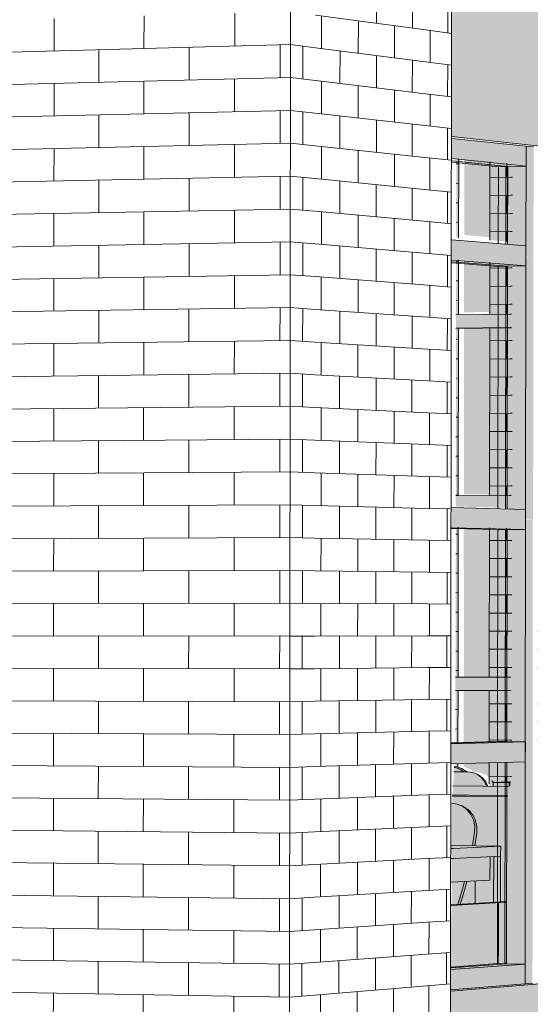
# Model space of a CAD drawing. Header units: metres. Extents: x -29 to 486, y -1 to 6.
# Tile 133 of 165: x 169.40043 to 169.40189, y 0.70246 to 0.70527. Entities that reach past the tile are written whole.
import ezdxf

# ---------------------------------------------------------------- set-up
doc = ezdxf.new("R2010")
doc.units = ezdxf.units.M
for name, color, linetype, lineweight in [('A-FLOR', 192, 'Continuous', 18), ('A-GLAZ-CURT', 52, 'Continuous', 18), ('A-GLAZ-CWMG', 51, 'Continuous', 18), ('A-WALL', 113, 'Continuous', 18), ('A-WALL-PATT', 111, 'Continuous', 35), ('I-FURN', 30, 'Continuous', 18)]:
    doc.layers.add(name, color=color, linetype=linetype, lineweight=lineweight)

# ---------------------------------------------------------------- blocks, each defined once
blk = doc.blocks.new('FP_12-Vista 3D 4')
at = {"layer": 'A-WALL-PATT', "lineweight": 9}
for p, q in [((12.5368456, 0.7048606), (12.5368523, 0.7048599)), ((12.5368455, 0.7048049), (12.5368522, 0.7048042)), ((12.5368454, 0.7047491), (12.5368521, 0.7047484)), ((12.5368454, 0.7046933), (12.5368521, 0.7046927)), ((12.5368452, 0.7045818), (12.5368519, 0.7045812)), ((12.5368452, 0.704526), (12.5368519, 0.7045255)), ((12.5368451, 0.7044703), (12.5368518, 0.7044698)), ((12.536845, 0.7043588), (12.5368517, 0.7043584)), ((12.5368449, 0.704303), (12.5368516, 0.7043026)), ((12.5368458, 0.7042472), (12.5368515, 0.7042469)), ((12.5368447, 0.7041916), (12.5368514, 0.7041912)), ((12.5368447, 0.7041358), (12.5368514, 0.7041355)), ((12.5368446, 0.7040801), (12.5368513, 0.7040798)), ((12.5368445, 0.7040244), (12.5368512, 0.7040241)), ((12.5368445, 0.7039686), (12.5368512, 0.7039684)), ((12.5368444, 0.7039129), (12.5368511, 0.7039127)), ((12.5368443, 0.7038014), (12.536851, 0.7038013)), ((12.5368442, 0.7037457), (12.5368509, 0.7037456)), ((12.5368441, 0.70369), (12.5368508, 0.7036899)), ((12.5368441, 0.7036343), (12.5368508, 0.7036342)), ((12.536844, 0.7035786), (12.5368507, 0.7035786)), ((12.5368439, 0.7035229), (12.5368506, 0.7035229)), ((12.5368438, 0.7034672), (12.5368505, 0.7034672)), ((12.5368438, 0.7034115), (12.5368505, 0.7034115)), ((12.5368436, 0.7033001), (12.5368503, 0.7033002)), ((12.5368436, 0.7032444), (12.5368503, 0.7032445))]:
    blk.add_line(p, q, dxfattribs=at)
blk = doc.blocks.new('FP_16-Vista 3D 4')
at = {"layer": 'A-WALL-PATT', "lineweight": 9}
for p, q in [((12.5369902, 0.7048219), (12.5369902, 0.7048616)), ((12.5369416, 0.704821), (12.5370013, 0.7048222)), ((12.5370013, 0.7048222), (12.537006, 0.7048223)), ((12.5370807, 0.7048238), (12.5371365, 0.7048249)), ((12.5369415, 0.7047691), (12.5370012, 0.7047702)), ((12.5369901, 0.7047181), (12.5369901, 0.70477)), ((12.5370012, 0.7047702), (12.5370059, 0.7047703)), ((12.5370807, 0.7047718), (12.5371364, 0.7047729)), ((12.5369414, 0.7047172), (12.5370011, 0.7047183)), ((12.5370011, 0.7047183), (12.5370058, 0.7047184)), ((12.5370806, 0.7047198), (12.5371364, 0.7047208)), ((12.5369414, 0.7046653), (12.5370011, 0.7046663)), ((12.53699, 0.7046379), (12.53699, 0.7046661)), ((12.5370011, 0.7046663), (12.5370054, 0.7046664)), ((12.5370805, 0.7046678), (12.5371363, 0.7046688)), ((12.5369412, 0.7045615), (12.5370009, 0.7045625)), ((12.5369898, 0.7045103), (12.5369899, 0.7045623)), ((12.5370009, 0.7045625), (12.5370056, 0.7045625)), ((12.5370804, 0.7045637), (12.5371211, 0.7045644)), ((12.5369412, 0.7045096), (12.5370009, 0.7045105)), ((12.5370009, 0.7045105), (12.5370056, 0.7045106)), ((12.5370803, 0.7045117), (12.5371361, 0.7045126)), ((12.5369411, 0.7044577), (12.5370008, 0.7044586)), ((12.5369897, 0.7044314), (12.5369897, 0.7044584)), ((12.5370008, 0.7044586), (12.5370055, 0.7044587)), ((12.5370803, 0.7044597), (12.537136, 0.7044606)), ((12.536941, 0.704354), (12.5370006, 0.7043547)), ((12.5369895, 0.7043027), (12.5369896, 0.7043546)), ((12.5370006, 0.7043547), (12.5370053, 0.7043548)), ((12.5370801, 0.7043557), (12.5371359, 0.7043565)), ((12.5369409, 0.7043021), (12.5370006, 0.7043028)), ((12.5370006, 0.7043028), (12.5370053, 0.7043029)), ((12.53708, 0.7043038), (12.5371358, 0.7043044)), ((12.53708, 0.7042518), (12.5371357, 0.7042524)), ((12.5369408, 0.7042502), (12.5370005, 0.7042509)), ((12.5369894, 0.7041988), (12.5369894, 0.7042507)), ((12.5370005, 0.7042509), (12.5370052, 0.7042509)), ((12.5369408, 0.7041983), (12.5370004, 0.7041989)), ((12.5370004, 0.7041989), (12.5370051, 0.704199)), ((12.5370799, 0.7041998), (12.5371357, 0.7042004)), ((12.5369407, 0.7041465), (12.5370004, 0.704147)), ((12.5369892, 0.704095), (12.5369893, 0.7041469)), ((12.5370004, 0.704147), (12.5370051, 0.7041471)), ((12.5370798, 0.7041478), (12.5371356, 0.7041483)), ((12.5369406, 0.7040946), (12.5370003, 0.7040951)), ((12.5370003, 0.7040951), (12.537005, 0.7040951)), ((12.5370798, 0.7040958), (12.5371355, 0.7040963)), ((12.5369406, 0.7040427), (12.5370002, 0.7040432)), ((12.5369891, 0.7039912), (12.5369892, 0.7040431)), ((12.5370002, 0.7040432), (12.5370049, 0.7040432)), ((12.5370797, 0.7040438), (12.5371354, 0.7040443)), ((12.5369405, 0.7039908), (12.5370002, 0.7039913)), ((12.5370002, 0.7039913), (12.5370049, 0.7039913)), ((12.5370796, 0.7039918), (12.5371354, 0.7039922)), ((12.5369404, 0.703939), (12.5370001, 0.7039394)), ((12.536989, 0.703912), (12.536989, 0.7039393)), ((12.5370001, 0.7039394), (12.5370048, 0.7039394)), ((12.5370796, 0.7039399), (12.5371353, 0.7039402)), ((12.5369888, 0.7037836), (12.5369889, 0.7038183)), ((12.5369402, 0.7037834), (12.5369999, 0.7037836)), ((12.5369999, 0.7037836), (12.5370046, 0.7037837)), ((12.5370793, 0.7037839), (12.5371351, 0.7037842)), ((12.5369402, 0.7037316), (12.5369998, 0.7037317)), ((12.5369887, 0.7036798), (12.5369888, 0.7037317)), ((12.5369998, 0.7037317), (12.5370036, 0.7037318)), ((12.5370793, 0.703732), (12.537135, 0.7037321)), ((12.5369401, 0.7036797), (12.5369998, 0.7036798)), ((12.5369998, 0.7036798), (12.5370045, 0.7036798)), ((12.5370792, 0.70368), (12.5371349, 0.7036801)), ((12.53694, 0.7036279), (12.5369997, 0.7036279)), ((12.5369886, 0.703576), (12.5369886, 0.7036279)), ((12.5369997, 0.7036279), (12.5370044, 0.7036279)), ((12.5370791, 0.703628), (12.5371349, 0.7036281)), ((12.53694, 0.703576), (12.5369996, 0.703576)), ((12.5369996, 0.703576), (12.5370043, 0.703576)), ((12.5370791, 0.7035761), (12.5371348, 0.7035761)), ((12.5369399, 0.7035242), (12.5369996, 0.7035242)), ((12.5369884, 0.7034723), (12.5369885, 0.7035242)), ((12.5369996, 0.7035242), (12.5370043, 0.7035241)), ((12.537079, 0.7035241), (12.5371347, 0.7035241)), ((12.5369398, 0.7034723), (12.5369995, 0.7034723)), ((12.5369995, 0.7034723), (12.5370042, 0.7034723)), ((12.5370789, 0.7034722), (12.5371347, 0.7034721)), ((12.5369398, 0.7034205), (12.5369994, 0.7034204)), ((12.5369883, 0.7033929), (12.5369884, 0.7034204)), ((12.5369994, 0.7034204), (12.5370041, 0.7034204)), ((12.5370789, 0.7034202), (12.5371346, 0.7034201)), ((12.5369396, 0.7033168), (12.5369993, 0.7033166)), ((12.5369882, 0.7032648), (12.5369882, 0.7033166)), ((12.5369993, 0.7033166), (12.537004, 0.7033166)), ((12.5370787, 0.7033163), (12.5371345, 0.7033161)), ((12.5369396, 0.703265), (12.5369992, 0.7032647)), ((12.5369992, 0.7032647), (12.5370039, 0.7032647)), ((12.5370786, 0.7032644), (12.5371344, 0.7032641)), ((12.5369395, 0.7032131), (12.5369992, 0.7032128)), ((12.5369881, 0.7032081), (12.5369881, 0.7032129)), ((12.5369992, 0.7032128), (12.5370039, 0.7032128)), ((12.5370786, 0.7032124), (12.5371343, 0.7032121)), ((12.5369394, 0.7031095), (12.536999, 0.7031091)), ((12.5369879, 0.7030928), (12.536988, 0.7031092)), ((12.536999, 0.7031091), (12.5370037, 0.703109))]:
    blk.add_line(p, q, dxfattribs=at)
blk = doc.blocks.new('FP_48-Vista 3D 4')
at = {"layer": 'A-WALL-PATT', "lineweight": 9}
for p, q in [((12.5356961, 0.7051829), (12.5356961, 0.7052759)), ((12.535953, 0.7051897), (12.5359531, 0.7052831)), ((12.5362122, 0.7051966), (12.5362123, 0.7052904)), ((12.535399, 0.705175), (12.5363716, 0.7052009)), ((12.5358242, 0.7050931), (12.5358243, 0.7051863)), ((12.5360822, 0.7050996), (12.5360823, 0.7051932)), ((12.5363424, 0.7051062), (12.5363425, 0.7052001)), ((12.5353989, 0.7050824), (12.5363715, 0.7051069)), ((12.5359529, 0.705003), (12.535953, 0.7050964)), ((12.536212, 0.7050091), (12.5362121, 0.7051029)), ((12.5356959, 0.7049969), (12.535696, 0.7050899)), ((12.5353988, 0.7049899), (12.5363714, 0.7050129)), ((12.5363422, 0.7049183), (12.5363423, 0.7050122)), ((12.5358241, 0.7049068), (12.5358241, 0.705)), ((12.5360821, 0.7049125), (12.5360822, 0.7050061)), ((12.5353988, 0.7048974), (12.5363713, 0.7049189)), ((12.5356958, 0.704811), (12.5356959, 0.704904)), ((12.5359527, 0.7048163), (12.5359528, 0.7049097)), ((12.5362118, 0.7048217), (12.5362119, 0.7049154)), ((12.5353987, 0.7048049), (12.5363712, 0.704825)), ((12.5360819, 0.7047255), (12.536082, 0.704819)), ((12.5363421, 0.7047304), (12.5363422, 0.7048244)), ((12.5358239, 0.7047205), (12.535824, 0.7048137)), ((12.5353987, 0.7047124), (12.5363711, 0.704731)), ((12.5356957, 0.7046251), (12.5356957, 0.7047181)), ((12.5359526, 0.7046297), (12.5359526, 0.704723)), ((12.5362116, 0.7046342), (12.5362117, 0.7047279)), ((12.5353986, 0.7046199), (12.536371, 0.704637)), ((12.5358238, 0.7045343), (12.5358238, 0.7046274)), ((12.5360817, 0.7045384), (12.5360818, 0.7046319)), ((12.5363419, 0.7045426), (12.536342, 0.7046365)), ((12.5353986, 0.7045274), (12.5363709, 0.7045431)), ((12.5359524, 0.704443), (12.5359525, 0.7045364)), ((12.5362114, 0.7044468), (12.5362115, 0.7045405)), ((12.5356955, 0.7044393), (12.5356956, 0.7045322)), ((12.5353985, 0.704435), (12.5363708, 0.7044491)), ((12.5358236, 0.7043481), (12.5358237, 0.7044412)), ((12.5360816, 0.7043514), (12.5360816, 0.7044449)), ((12.5363417, 0.7043548), (12.5363418, 0.7044487)), ((12.5353984, 0.7043425), (12.5363707, 0.7043552)), ((12.5356954, 0.7042535), (12.5356954, 0.7043464)), ((12.5359522, 0.7042564), (12.5359523, 0.7043497)), ((12.5362112, 0.7042594), (12.5362113, 0.7043531)), ((12.5353984, 0.70425), (12.5363706, 0.7042613)), ((12.5358235, 0.7041619), (12.5358235, 0.704255)), ((12.5360814, 0.7041644), (12.5360815, 0.7042579)), ((12.5363415, 0.7041671), (12.5363416, 0.7042609)), ((12.5353983, 0.7041576), (12.5363705, 0.7041674)), ((12.5356952, 0.7040677), (12.5356953, 0.7041606)), ((12.5359521, 0.7040699), (12.5359521, 0.7041632)), ((12.5362111, 0.7040721), (12.5362112, 0.7041658)), ((12.5353983, 0.7040651), (12.5363704, 0.7040734)), ((12.5358233, 0.7039757), (12.5358234, 0.7040688)), ((12.5360812, 0.7039775), (12.5360813, 0.704071)), ((12.5363413, 0.7039793), (12.5363414, 0.7040732)), ((12.5353982, 0.7039727), (12.5363703, 0.7039795)), ((12.5356951, 0.7038819), (12.5356952, 0.7039748)), ((12.5359519, 0.7038833), (12.535952, 0.7039766)), ((12.5362109, 0.7038848), (12.536211, 0.7039784)), ((12.5353981, 0.7038803), (12.5363702, 0.7038856)), ((12.5358232, 0.7037895), (12.5358232, 0.7038826)), ((12.536081, 0.7037906), (12.5360811, 0.703884)), ((12.5363411, 0.7037916), (12.5363412, 0.7038855)), ((12.5353981, 0.7037878), (12.5363701, 0.7037917)), ((12.5356949, 0.7036962), (12.535695, 0.703789)), ((12.5359517, 0.7036968), (12.5359518, 0.7037901)), ((12.5362107, 0.7036975), (12.5362108, 0.7037911)), ((12.535398, 0.7036954), (12.53637, 0.7036979)), ((12.535823, 0.7036034), (12.5358231, 0.7036965)), ((12.5360809, 0.7036037), (12.5360809, 0.7036971)), ((12.5363409, 0.703604), (12.536341, 0.7036978)), ((12.535398, 0.703603), (12.5363699, 0.703604)), ((12.5356948, 0.7035105), (12.5356949, 0.7036033)), ((12.5359516, 0.7035103), (12.5359517, 0.7036036)), ((12.5362105, 0.7035102), (12.5362106, 0.7036038)), ((12.5353979, 0.7035106), (12.5363698, 0.7035101)), ((12.5358228, 0.7034174), (12.5358229, 0.7035104)), ((12.5360807, 0.7034168), (12.5360808, 0.7035103)), ((12.5363407, 0.7034163), (12.5363408, 0.7035101)), ((12.5353978, 0.7034182), (12.5363697, 0.7034163)), ((12.5356947, 0.7033248), (12.5356947, 0.7034176)), ((12.5359514, 0.7033239), (12.5359515, 0.7034171)), ((12.5362103, 0.703323), (12.5362104, 0.7034166)), ((12.5353978, 0.7033258), (12.5363696, 0.7033224)), ((12.5358227, 0.7032313), (12.5358228, 0.7033243)), ((12.5360805, 0.70323), (12.5360806, 0.7033234)), ((12.5363405, 0.7032287), (12.5363406, 0.7033225)), ((12.5353977, 0.7032334), (12.5363695, 0.7032286)), ((12.5356945, 0.7031391), (12.5356946, 0.7032319)), ((12.5359513, 0.7031374), (12.5359513, 0.7032307)), ((12.5362101, 0.7031358), (12.5362102, 0.7032294)), ((12.5353977, 0.7031411), (12.5363694, 0.7031347)), ((12.5358225, 0.7030453), (12.5358226, 0.7031383)), ((12.5360803, 0.7030432), (12.5360804, 0.7031366)), ((12.5363403, 0.7030411), (12.5363404, 0.7031349)), ((12.5353976, 0.7030487), (12.5363693, 0.7030409)), ((12.5356944, 0.7029535), (12.5356944, 0.7030463)), ((12.5359511, 0.7029511), (12.5359512, 0.7030442)), ((12.53621, 0.7029486), (12.5362101, 0.7030422)), ((12.5353975, 0.7029563), (12.5363692, 0.7029471)), ((12.5358224, 0.7028593), (12.5358225, 0.7029523)), ((12.5360802, 0.7028564), (12.5360803, 0.7029498)), ((12.5363401, 0.7028536), (12.5363402, 0.7029473)), ((12.5353975, 0.702864), (12.5363691, 0.7028532)), ((12.5356942, 0.7027679), (12.5356943, 0.7028607)), ((12.5359509, 0.7027647), (12.535951, 0.7028579)), ((12.5362098, 0.7027614), (12.5362099, 0.702855)), ((12.5353974, 0.7027716), (12.536369, 0.7027594)), ((12.5358222, 0.7026733), (12.5358223, 0.7027663)), ((12.53608, 0.7026697), (12.5360801, 0.7027631)), ((12.5363399, 0.702666), (12.53634, 0.7027598)), ((12.5353974, 0.7026793), (12.5363689, 0.7026656)), ((12.5356941, 0.7025823), (12.5356942, 0.7026751)), ((12.5359508, 0.7025783), (12.5359509, 0.7026715)), ((12.5362096, 0.7025743), (12.5362097, 0.7026679)), ((12.5353973, 0.702587), (12.5363688, 0.7025718)), ((12.5358221, 0.7024874), (12.5358222, 0.7025803)), ((12.5360798, 0.702483), (12.5360799, 0.7025763)), ((12.5363397, 0.7024785), (12.5363398, 0.7025723)), ((12.5353973, 0.7024946), (12.5363687, 0.702478)), ((12.5356939, 0.7023968), (12.535694, 0.7024896)), ((12.5359506, 0.702392), (12.5359507, 0.7024852)), ((12.5362094, 0.7023872), (12.5362095, 0.7024808))]:
    blk.add_line(p, q, dxfattribs=at)
blk = doc.blocks.new('FP_49-Vista 3D 4')
at = {"layer": 'A-WALL-PATT', "lineweight": 9}
for p, q in [((12.5363716, 0.7052009), (12.5364428, 0.7051918)), ((12.5364072, 0.7051026), (12.5364073, 0.7051963)), ((12.5363715, 0.7051069), (12.5364427, 0.7050983)), ((12.5363714, 0.7050129), (12.5364426, 0.7050049)), ((12.536407, 0.7049152), (12.5364071, 0.7050089)), ((12.5363713, 0.7049189), (12.5364425, 0.7049114)), ((12.5363712, 0.704825), (12.5364424, 0.7048179)), ((12.5364068, 0.7047277), (12.5364069, 0.7048214)), ((12.5363711, 0.704731), (12.5364423, 0.7047245)), ((12.536371, 0.704637), (12.5364422, 0.7046311)), ((12.5364066, 0.7045403), (12.5364067, 0.704634)), ((12.5363709, 0.7045431), (12.5364421, 0.7045376)), ((12.5363708, 0.7044491), (12.536442, 0.7044442)), ((12.5364064, 0.704353), (12.5364065, 0.7044467)), ((12.5363707, 0.7043552), (12.5364419, 0.7043508)), ((12.5363706, 0.7042613), (12.5364418, 0.7042573)), ((12.5364062, 0.7041656), (12.5364063, 0.7042593)), ((12.5363705, 0.7041674), (12.5364417, 0.7041639)), ((12.5363704, 0.7040734), (12.5364416, 0.7040705)), ((12.536406, 0.7039783), (12.5364061, 0.704072)), ((12.5363703, 0.7039795), (12.5364415, 0.7039771)), ((12.5363702, 0.7038856), (12.5364414, 0.7038838)), ((12.5364058, 0.7037911), (12.5364059, 0.7038847)), ((12.5363701, 0.7037917), (12.5364413, 0.7037904)), ((12.53637, 0.7036979), (12.5364412, 0.703697)), ((12.5364056, 0.7036038), (12.5364057, 0.7036974)), ((12.5363699, 0.703604), (12.5364411, 0.7036036)), ((12.5363698, 0.7035101), (12.536441, 0.7035103)), ((12.5364054, 0.7034166), (12.5364055, 0.7035102)), ((12.5363697, 0.7034163), (12.5364409, 0.7034169)), ((12.5363696, 0.7033224), (12.5364408, 0.7033236)), ((12.5364052, 0.7032294), (12.5364053, 0.703323)), ((12.5363695, 0.7032286), (12.5364407, 0.7032303)), ((12.5363694, 0.7031347), (12.5364406, 0.7031369)), ((12.536405, 0.7030423), (12.5364051, 0.7031358)), ((12.5363693, 0.7030409), (12.5364405, 0.7030436)), ((12.5363692, 0.7029471), (12.5364404, 0.7029503)), ((12.5364048, 0.7028551), (12.5364049, 0.7029487)), ((12.5363691, 0.7028532), (12.5364403, 0.702857)), ((12.536369, 0.7027594), (12.5364402, 0.7027637)), ((12.5364046, 0.702668), (12.5364047, 0.7027616)), ((12.5363689, 0.7026656), (12.5364401, 0.7026704)), ((12.5363688, 0.7025718), (12.53644, 0.7025771)), ((12.5364044, 0.702481), (12.5364045, 0.7025745)), ((12.5363687, 0.702478), (12.5364399, 0.7024838))]:
    blk.add_line(p, q, dxfattribs=at)
blk = doc.blocks.new('FP_50-Vista 3D 4')
at = {"layer": 'A-WALL-PATT', "lineweight": 9}
for p, q in [((12.5366175, 0.7052618), (12.5366176, 0.7053541)), ((12.5367201, 0.705248), (12.5367202, 0.7053395)), ((12.5364429, 0.7052853), (12.5367651, 0.705242)), ((12.5364605, 0.7051896), (12.5364606, 0.7052829)), ((12.5365655, 0.7051762), (12.5365656, 0.7052688)), ((12.5366689, 0.7051631), (12.536669, 0.7052549)), ((12.5364428, 0.7051918), (12.536765, 0.7051508)), ((12.5365131, 0.7050899), (12.5365132, 0.7051829)), ((12.5366173, 0.7050774), (12.5366174, 0.7051696)), ((12.5367198, 0.7050651), (12.53672, 0.7051566)), ((12.5364427, 0.7050983), (12.5367649, 0.7050597)), ((12.5364603, 0.7050029), (12.5364604, 0.7050962)), ((12.5365653, 0.704991), (12.5365654, 0.7050836)), ((12.5366687, 0.7049794), (12.5366688, 0.7050712)), ((12.5364426, 0.7050049), (12.5367648, 0.7049685)), ((12.5365129, 0.704904), (12.536513, 0.7049969)), ((12.5366171, 0.704893), (12.5366172, 0.7049852)), ((12.5367196, 0.7048821), (12.5367197, 0.7049736)), ((12.5364425, 0.7049114), (12.5367647, 0.7048774)), ((12.5364601, 0.7048162), (12.5364602, 0.7049095)), ((12.5365651, 0.7048059), (12.5365652, 0.7048984)), ((12.5366685, 0.7047957), (12.5366686, 0.7048875)), ((12.5364424, 0.7048179), (12.5367646, 0.7047862)), ((12.5365127, 0.7047181), (12.5365128, 0.704811)), ((12.5366169, 0.7047086), (12.536617, 0.7048008)), ((12.5367194, 0.7046992), (12.5367195, 0.7047907)), ((12.5364423, 0.7047245), (12.5367644, 0.7046951)), ((12.5364599, 0.7046296), (12.53646, 0.7047229)), ((12.5365649, 0.7046207), (12.536565, 0.7047133)), ((12.5366682, 0.7046121), (12.5366684, 0.7047039)), ((12.5364422, 0.7046311), (12.5367643, 0.704604)), ((12.5365125, 0.7045322), (12.5365126, 0.7046251)), ((12.5366167, 0.7045242), (12.5366168, 0.7046164)), ((12.5367192, 0.7045163), (12.5367193, 0.7046078)), ((12.5364421, 0.7045376), (12.5367642, 0.7045129)), ((12.5364597, 0.704443), (12.5364598, 0.7045363)), ((12.5365647, 0.7044356), (12.5365648, 0.7045282)), ((12.536668, 0.7044285), (12.5366681, 0.7045203)), ((12.536442, 0.7044442), (12.5367641, 0.7044218)), ((12.5365123, 0.7043464), (12.5365124, 0.7044393)), ((12.5366165, 0.7043399), (12.5366166, 0.704432)), ((12.536719, 0.7043335), (12.5367191, 0.7044249)), ((12.5364419, 0.7043508), (12.536764, 0.7043307)), ((12.5364594, 0.7042564), (12.5364595, 0.7043497)), ((12.5365645, 0.7042506), (12.5365646, 0.7043431)), ((12.5366678, 0.7042449), (12.5366679, 0.7043367)), ((12.5364418, 0.7042573), (12.5367639, 0.7042396)), ((12.5365121, 0.7041606), (12.5365122, 0.7042535)), ((12.5366162, 0.7041556), (12.5366164, 0.7042477)), ((12.5367188, 0.7041506), (12.5367189, 0.7042421)), ((12.5364417, 0.7041639), (12.5367638, 0.7041485)), ((12.5364592, 0.7040698), (12.5364593, 0.7041631)), ((12.5365643, 0.7040655), (12.5365644, 0.7041581)), ((12.5366676, 0.7040613), (12.5366677, 0.7041531)), ((12.5364416, 0.7040705), (12.5367637, 0.7040574)), ((12.5365119, 0.7039748), (12.536512, 0.7040677)), ((12.536616, 0.7039713), (12.5366161, 0.7040634)), ((12.5367185, 0.7039678), (12.5367186, 0.7040592)), ((12.5364415, 0.7039771), (12.5367636, 0.7039663)), ((12.536459, 0.7038833), (12.5364591, 0.7039766)), ((12.5365641, 0.7038805), (12.5365642, 0.703973)), ((12.5366674, 0.7038778), (12.5366675, 0.7039696)), ((12.5364414, 0.7038838), (12.5367635, 0.7038753)), ((12.5365117, 0.703789), (12.5365118, 0.7038819)), ((12.5366158, 0.703787), (12.5366159, 0.7038792)), ((12.5367183, 0.7037851), (12.5367184, 0.7038765)), ((12.5364413, 0.7037904), (12.5367633, 0.7037842)), ((12.5364588, 0.7036968), (12.5364589, 0.70379)), ((12.5365639, 0.7036955), (12.536564, 0.703788)), ((12.5366672, 0.7036943), (12.5366673, 0.703786)), ((12.5364412, 0.703697), (12.5367632, 0.7036932)), ((12.5365115, 0.7036033), (12.5365116, 0.7036962)), ((12.5366156, 0.7036028), (12.5366157, 0.7036949)), ((12.5367181, 0.7036023), (12.5367182, 0.7036937)), ((12.5364411, 0.7036036), (12.5367631, 0.7036021)), ((12.5364586, 0.7035103), (12.5364587, 0.7036036)), ((12.5365636, 0.7035106), (12.5365637, 0.7036031)), ((12.536667, 0.7035108), (12.5366671, 0.7036026)), ((12.536441, 0.7035103), (12.536763, 0.7035111)), ((12.5365113, 0.7034176), (12.5365114, 0.7035105)), ((12.5366154, 0.7034186), (12.5366155, 0.7035107)), ((12.5367179, 0.7034196), (12.536718, 0.703511)), ((12.5364409, 0.7034169), (12.5367629, 0.70342)), ((12.5364584, 0.7033239), (12.5364585, 0.7034171)), ((12.5365634, 0.7033257), (12.5365635, 0.7034181)), ((12.5366667, 0.7033274), (12.5366668, 0.7034191)), ((12.5364408, 0.7033236), (12.5367628, 0.703329)), ((12.536511, 0.703232), (12.5365111, 0.7033248)), ((12.5366152, 0.7032345), (12.5366153, 0.7033265)), ((12.5367177, 0.7032369), (12.5367178, 0.7033283)), ((12.5364407, 0.7032303), (12.5367627, 0.703238)), ((12.5364582, 0.7031375), (12.5364583, 0.7032307)), ((12.5365632, 0.7031408), (12.5365633, 0.7032332)), ((12.5366665, 0.703144), (12.5366666, 0.7032357)), ((12.5364406, 0.7031369), (12.5367626, 0.703147)), ((12.5365108, 0.7030463), (12.5365109, 0.7031391)), ((12.536615, 0.7030503), (12.5366151, 0.7031424)), ((12.5367174, 0.7030542), (12.5367176, 0.7031456)), ((12.5364405, 0.7030436), (12.5367625, 0.703056)), ((12.536458, 0.7029511), (12.5364581, 0.7030443)), ((12.536563, 0.7029559), (12.5365631, 0.7030483)), ((12.5366663, 0.7029606), (12.5366664, 0.7030523)), ((12.5364404, 0.7029503), (12.5367624, 0.702965)), ((12.5366148, 0.7028662), (12.5366149, 0.7029583)), ((12.5367172, 0.7028716), (12.5367173, 0.7029629)), ((12.5365106, 0.7028607), (12.5365107, 0.7029535)), ((12.5364403, 0.702857), (12.5367622, 0.702874)), ((12.5364578, 0.7027648), (12.5364579, 0.7028579)), ((12.5365628, 0.7027711), (12.5365629, 0.7028635)), ((12.5366661, 0.7027772), (12.5366662, 0.7028689)), ((12.5364402, 0.7027637), (12.5367621, 0.702783)), ((12.5365104, 0.7026751), (12.5365105, 0.7027679)), ((12.5366146, 0.7026821), (12.5366147, 0.7027742)), ((12.536717, 0.702689), (12.5367171, 0.7027803)), ((12.5364401, 0.7026704), (12.536762, 0.702692)), ((12.5365626, 0.7025862), (12.5365627, 0.7026786)), ((12.5366659, 0.7025939), (12.536666, 0.7026856)), ((12.5364576, 0.7025784), (12.5364577, 0.7026716)), ((12.53644, 0.7025771), (12.5367619, 0.7026011)), ((12.5367168, 0.7025064), (12.5367169, 0.7025977)), ((12.5365102, 0.7024896), (12.5365103, 0.7025824)), ((12.5366143, 0.7024981), (12.5366145, 0.7025901)), ((12.5364399, 0.7024838), (12.5367618, 0.7025101)), ((12.5364574, 0.7023921), (12.5364575, 0.7024853)), ((12.5365624, 0.7024015), (12.5365625, 0.7024938)), ((12.5366657, 0.7024106), (12.5366658, 0.7025023))]:
    blk.add_line(p, q, dxfattribs=at)
blk = doc.blocks.new('FP_51-Vista 3D 4')
at = {"layer": 'A-WALL-PATT', "lineweight": 9}
for p, q in [((12.536821, 0.7052345), (12.5368211, 0.7053252)), ((12.5367651, 0.705242), (12.5368321, 0.705233)), ((12.5367706, 0.7051501), (12.5367707, 0.7052412)), ((12.536765, 0.7051508), (12.536832, 0.7051423)), ((12.5368207, 0.705053), (12.5368209, 0.7051437)), ((12.5367649, 0.7050597), (12.5368319, 0.7050516)), ((12.5367704, 0.7049679), (12.5367705, 0.705059)), ((12.5367648, 0.7049685), (12.5368317, 0.704961)), ((12.5368205, 0.7048715), (12.5368206, 0.7049622)), ((12.5367647, 0.7048774), (12.5368316, 0.7048703)), ((12.5367702, 0.7047857), (12.5367703, 0.7048768)), ((12.5367646, 0.7047862), (12.5368315, 0.7047796)), ((12.5368203, 0.70469), (12.5368204, 0.7047807)), ((12.5367644, 0.7046951), (12.5368314, 0.704689)), ((12.5367699, 0.7046035), (12.5367701, 0.7046946)), ((12.5367643, 0.704604), (12.5368313, 0.7045984)), ((12.5368201, 0.7045086), (12.5368202, 0.7045993)), ((12.5367642, 0.7045129), (12.5368312, 0.7045077)), ((12.5367697, 0.7044214), (12.5367698, 0.7045124)), ((12.5367641, 0.7044218), (12.5368311, 0.7044171)), ((12.5368199, 0.7043272), (12.53682, 0.7044179)), ((12.536764, 0.7043307), (12.536831, 0.7043265)), ((12.5367695, 0.7042393), (12.5367696, 0.7043303)), ((12.5367639, 0.7042396), (12.5368308, 0.7042359)), ((12.5368196, 0.7041458), (12.5368197, 0.7042365)), ((12.5367638, 0.7041485), (12.5368307, 0.7041453)), ((12.5367693, 0.7040572), (12.5367694, 0.7041482)), ((12.5367637, 0.7040574), (12.5368306, 0.7040547)), ((12.5368194, 0.7039645), (12.5368195, 0.7040551)), ((12.5367636, 0.7039663), (12.5368305, 0.7039641)), ((12.5367691, 0.7038751), (12.5367692, 0.7039661)), ((12.5367635, 0.7038753), (12.5368304, 0.7038735)), ((12.5368192, 0.7037831), (12.5368193, 0.7038738)), ((12.5367633, 0.7037842), (12.5368303, 0.7037829)), ((12.5367688, 0.7036931), (12.536769, 0.7037841)), ((12.5367632, 0.7036932), (12.5368302, 0.7036923)), ((12.536819, 0.7036018), (12.5368191, 0.7036925)), ((12.5367631, 0.7036021), (12.5368301, 0.7036018)), ((12.5367686, 0.7035111), (12.5367687, 0.7036021)), ((12.536763, 0.7035111), (12.53683, 0.7035112)), ((12.5368187, 0.7034206), (12.5368188, 0.7035112)), ((12.5367629, 0.70342), (12.5368298, 0.7034207)), ((12.5367684, 0.7033291), (12.5367685, 0.7034201)), ((12.5367628, 0.703329), (12.5368297, 0.7033301)), ((12.5368185, 0.7032393), (12.5368186, 0.7033299)), ((12.5367627, 0.703238), (12.5368296, 0.7032396)), ((12.5367682, 0.7031472), (12.5367683, 0.7032381)), ((12.5367626, 0.703147), (12.5368295, 0.7031491)), ((12.5368183, 0.7030581), (12.5368184, 0.7031487)), ((12.5367625, 0.703056), (12.5368294, 0.7030585)), ((12.536768, 0.7029652), (12.5367681, 0.7030562)), ((12.5367624, 0.702965), (12.5368293, 0.702968)), ((12.5368181, 0.7028769), (12.5368182, 0.7029675)), ((12.5367622, 0.702874), (12.5368292, 0.7028775)), ((12.5367677, 0.7027833), (12.5367678, 0.7028743)), ((12.5367621, 0.702783), (12.5368291, 0.702787)), ((12.5368178, 0.7026958), (12.536818, 0.7027864)), ((12.536762, 0.702692), (12.5368289, 0.7026965)), ((12.5367675, 0.7026015), (12.5367676, 0.7026924)), ((12.5367619, 0.7026011), (12.5368288, 0.702606)), ((12.5368176, 0.7025146), (12.5368177, 0.7026052)), ((12.5367618, 0.7025101), (12.5368287, 0.7025156)), ((12.5367673, 0.7024196), (12.5367674, 0.7025106))]:
    blk.add_line(p, q, dxfattribs=at)
blk = doc.blocks.new('FP_74-Vista 3D 4')
at = {"layer": 'A-WALL-PATT', "lineweight": 9}
for p, q in [((12.5381323, 0.7026588), (12.5381326, 0.7028228)), ((12.5383399, 0.7026743), (12.5383402, 0.702836)), ((12.5376929, 0.7026259), (12.5376932, 0.7027948)), ((12.5372179, 0.7025904), (12.5372181, 0.7027645)), ((12.5374601, 0.7026085), (12.5374604, 0.7027799)), ((12.5369657, 0.7026179), (12.5369658, 0.7027484)), ((12.5369656, 0.7025716), (12.5369657, 0.7026179))]:
    blk.add_line(p, q, dxfattribs=at)

msp = doc.modelspace()

# ---------------------------------------------------------------- hatches: boundary and pattern name
at = {"layer": 'A-GLAZ-CURT', "lineweight": 9, "transparency": 33554471}
h = msp.add_hatch(color=256, dxfattribs=at)
h.paths.add_polyline_path([(169.4018339, 0.704637), (169.4018342, 0.7048572), (169.4018389, 0.7048578), (169.4018386, 0.7048601), (169.4017745, 0.7048667), (169.4017742, 0.7046421), (169.4018339, 0.704637)], flags=0)
h.paths.add_polyline_path([(169.4016849, 0.7046488), (169.401684, 0.7048749), (169.4016785, 0.7048755), (169.4016782, 0.7046494), (169.401684, 0.7046489)], flags=0)
for points in [[(169.4017892, 0.7046493), (169.4017895, 0.704875), (169.4017013, 0.7048841), (169.401701, 0.7046569), (169.4017866, 0.7046495)], [(169.401825, 0.7046298), (169.4018244, 0.7048524), (169.4018248, 0.7048523), (169.4018249, 0.7046298)], [(169.4017872, 0.7030949), (169.4017866, 0.7031473), (169.4016991, 0.7031447), (169.4017001, 0.7031368), (169.401704, 0.7031355), (169.401718, 0.703129), (169.4017304, 0.7031218), (169.4017416, 0.7031206), (169.4017467, 0.70312), (169.4017656, 0.7031116), (169.4017767, 0.7031028), (169.4017846, 0.7030949), (169.4017866, 0.7030949)], [(169.4017836, 0.7030877), (169.4017832, 0.703095), (169.4017798, 0.7030949), (169.4017831, 0.7030889)], [(169.4017323, 0.7027458), (169.401805, 0.7027504), (169.4018052, 0.7028814), (169.4016641, 0.7028739), (169.401664, 0.7028062), (169.4017323, 0.7028102), (169.4017324, 0.7027659)], [(169.4016635, 0.7025615), (169.401822, 0.7025743), (169.4018215, 0.7025753), (169.4018174, 0.7025754), (169.4018174, 0.7027512), (169.4016638, 0.7027415), (169.4016636, 0.7025726)], [(169.4016633, 0.7025615), (169.4018223, 0.7025734), (169.4018217, 0.7025734), (169.4016633, 0.7025616)]]:
    msp.add_hatch(color=256, dxfattribs=at).paths.add_polyline_path(points, flags=0)
at = {"layer": 'A-GLAZ-CURT', "transparency": 33554471}
for points in [[(169.4018386, 0.7046366), (169.4018386, 0.7048573), (169.4018342, 0.7048572), (169.4018349, 0.7046369), (169.4018386, 0.7046366)], [(169.4018347, 0.7033545), (169.4018345, 0.7033929), (169.4018301, 0.7033927), (169.4018306, 0.7033545), (169.4018345, 0.7033545)], [(169.4018319, 0.7030932), (169.4018366, 0.7030934), (169.4018358, 0.7031493), (169.401832, 0.7031492), (169.4018319, 0.7030948)], [(169.4018198, 0.702751), (169.4018245, 0.7027517), (169.4018259, 0.7030805), (169.401822, 0.7030805), (169.4018198, 0.7027592)], [(169.401833, 0.7030803), (169.4018324, 0.7030934), (169.4018285, 0.7030933), (169.4018284, 0.7030803), (169.4018323, 0.7030803)], [(169.401822, 0.7025753), (169.401822, 0.7027515), (169.4018177, 0.7027512), (169.4018174, 0.7025754), (169.401822, 0.7025753)]]:
    msp.add_hatch(color=256, dxfattribs=at).paths.add_polyline_path(points, flags=0)
at = {"layer": 'A-GLAZ-CURT', "lineweight": 9, "transparency": 33554471}
h = msp.add_hatch(color=256, dxfattribs=at)
h.paths.add_polyline_path([(169.4017001, 0.7039149), (169.4017882, 0.7039154), (169.4017889, 0.7043974), (169.4017007, 0.7043962), (169.4017001, 0.7039168)], flags=0)
h.paths.add_polyline_path([(169.4017007, 0.7044357), (169.4017889, 0.7044369), (169.4017891, 0.7045859), (169.4017009, 0.704593), (169.4017007, 0.7044401)], flags=0)
h = msp.add_hatch(color=256, dxfattribs=at)
h.paths.add_polyline_path([(169.401824, 0.7038737), (169.4018234, 0.7045675), (169.4018244, 0.7045673), (169.4018235, 0.7038737)], flags=0)
h.paths.add_polyline_path([(169.4018307, 0.7038765), (169.4018307, 0.7039116), (169.4016768, 0.7039107), (169.4016767, 0.7038806), (169.4018307, 0.7038765)], flags=0)
h.paths.add_polyline_path([(169.4016774, 0.7043893), (169.4018314, 0.7043925), (169.4018307, 0.7044307), (169.4016774, 0.7044285), (169.4016774, 0.70439)], flags=0)
h = msp.add_hatch(color=256, dxfattribs=at)
h.paths.add_polyline_path([(169.4016773, 0.7039108), (169.401684, 0.7039108), (169.401684, 0.7043896), (169.4016779, 0.7043895), (169.4016773, 0.7039127)], flags=0)
h.paths.add_polyline_path([(169.4017733, 0.7039117), (169.401833, 0.7039131), (169.4018329, 0.7043922), (169.4017739, 0.7043914), (169.4017733, 0.7039131)], flags=0)
h.paths.add_polyline_path([(169.401678, 0.7044287), (169.4016847, 0.7044288), (169.401684, 0.7045854), (169.4016781, 0.7045858), (169.401678, 0.7044333)], flags=0)
h.paths.add_polyline_path([(169.401774, 0.7044307), (169.4018337, 0.7044316), (169.4018338, 0.7045716), (169.4018385, 0.704572), (169.4018376, 0.7045738), (169.4017742, 0.7045789), (169.401774, 0.7044339)], flags=0)
at = {"layer": 'A-GLAZ-CURT', "transparency": 33554471}
h = msp.add_hatch(color=256, dxfattribs=at)
h.paths.add_polyline_path([(169.401833, 0.7039121), (169.4018377, 0.7039131), (169.4018376, 0.7043923), (169.4018336, 0.7043922), (169.401833, 0.7039131)], flags=0)
h.paths.add_polyline_path([(169.4018337, 0.7044316), (169.4018384, 0.7044317), (169.4018376, 0.7045716), (169.4018338, 0.7045716), (169.4018337, 0.7044339)], flags=0)
h = msp.add_hatch(color=256, dxfattribs=at)
h.paths.add_polyline_path([(169.4018354, 0.7038764), (169.4018353, 0.7039116), (169.4018307, 0.7039116), (169.4018307, 0.7038765), (169.4018353, 0.7038764)], flags=0)
h.paths.add_polyline_path([(169.4018314, 0.7043914), (169.4018361, 0.7043926), (169.4018353, 0.7044307), (169.4018314, 0.7044307), (169.4018314, 0.7043917)], flags=0)
at = {"layer": 'A-GLAZ-CURT', "lineweight": 9, "transparency": 33554471}
h = msp.add_hatch(color=256, dxfattribs=at)
h.paths.add_polyline_path([(169.4016641, 0.7032042), (169.4018231, 0.7032083), (169.4018226, 0.703815), (169.4018234, 0.703815), (169.4018225, 0.7032083), (169.4016641, 0.7032042)], flags=0)
h.paths.add_polyline_path([(169.40183, 0.7033545), (169.4018298, 0.7033929), (169.4016761, 0.703393), (169.4016761, 0.703355), (169.4018298, 0.7033545)], flags=0)
h = msp.add_hatch(color=256, dxfattribs=at)
h.paths.add_polyline_path([(169.4016764, 0.7032044), (169.4016831, 0.7032046), (169.4016833, 0.703355), (169.4016766, 0.7033541), (169.4016764, 0.7032082)], flags=0)
h.paths.add_polyline_path([(169.4017724, 0.7032069), (169.4018321, 0.7032092), (169.4018321, 0.7033547), (169.4017726, 0.7033542), (169.4017724, 0.7032082)], flags=0)
h.paths.add_polyline_path([(169.4018323, 0.703393), (169.4018329, 0.7038174), (169.4018262, 0.7038182), (169.4017732, 0.7038182), (169.4017726, 0.7033932), (169.4018321, 0.703393)], flags=0)
h.paths.add_polyline_path([(169.4016834, 0.7033933), (169.4016839, 0.703821), (169.4016772, 0.7038211), (169.4016767, 0.7033933)], flags=0)
h = msp.add_hatch(color=256, dxfattribs=at)
h.paths.add_polyline_path([(169.4016992, 0.7032049), (169.4017873, 0.7032071), (169.4017866, 0.7033558), (169.4016994, 0.7033552), (169.4016992, 0.7032085)], flags=0)
h.paths.add_polyline_path([(169.4017876, 0.7033943), (169.4017881, 0.7038226), (169.4016999, 0.7038245), (169.4017001, 0.7033945), (169.4017866, 0.7033943)], flags=0)
at = {"layer": 'A-GLAZ-CURT', "transparency": 33554471}
h = msp.add_hatch(color=256, dxfattribs=at)
h.paths.add_polyline_path([(169.4018368, 0.7032092), (169.4018367, 0.7033547), (169.4018322, 0.7033542), (169.4018321, 0.7032092), (169.4018367, 0.7032092)], flags=0)
h.paths.add_polyline_path([(169.401837, 0.703393), (169.4018367, 0.7038174), (169.4018329, 0.7038174), (169.4018329, 0.703393), (169.4018367, 0.703393)], flags=0)
at = {"layer": 'A-GLAZ-CURT', "lineweight": 9, "transparency": 33554471}
h = msp.add_hatch(color=256, dxfattribs=at)
h.paths.add_polyline_path([(169.4016904, 0.7027426), (169.4017345, 0.7027457), (169.4017336, 0.7028098), (169.40171, 0.7028084), (169.4017025, 0.7027798), (169.4016915, 0.7027462)], flags=0)
h.paths.add_polyline_path([(169.4018072, 0.7027501), (169.4018198, 0.702751), (169.4018213, 0.7030805), (169.4017686, 0.7030809), (169.4017613, 0.7030953), (169.4017507, 0.7031068), (169.401738, 0.7031151), (169.4017212, 0.7031207), (169.4017054, 0.703124), (169.4016889, 0.7031337), (169.401676, 0.7031374), (169.4016723, 0.7031368), (169.4016667, 0.703032), (169.4016857, 0.7030285), (169.4017046, 0.7030201), (169.4017196, 0.7030078), (169.4017293, 0.7029946), (169.4017352, 0.7029818), (169.4017386, 0.7029603), (169.4017383, 0.7029467), (169.4017323, 0.7029101), (169.4018074, 0.7029094), (169.4018072, 0.7027622)], flags=0)
h = msp.add_hatch(color=256, dxfattribs=at)
h.paths.add_polyline_path([(169.4017877, 0.7030806), (169.4017877, 0.7030916), (169.4018319, 0.7030932), (169.4018312, 0.7031492), (169.4017723, 0.7031474), (169.4017733, 0.7030857), (169.4017757, 0.7030807), (169.4017877, 0.7030806)], flags=0)
h.paths.add_polyline_path([(169.401683, 0.703137), (169.4016831, 0.7031447), (169.4016764, 0.7031445), (169.4016763, 0.7031379), (169.4016801, 0.7031374)], flags=0)
h = msp.add_hatch(color=256, dxfattribs=at)
h.paths.add_polyline_path([(169.4016641, 0.7028739), (169.4018052, 0.7028814), (169.4018053, 0.7029096), (169.4016646, 0.702911), (169.4016641, 0.7028745)], flags=0)
h.paths.add_polyline_path([(169.4018284, 0.7030803), (169.4018278, 0.7030933), (169.4017842, 0.7030917), (169.4017842, 0.7030807), (169.4018277, 0.7030804)], flags=0)
h = msp.add_hatch(color=256, dxfattribs=at)
h.paths.add_polyline_path([(169.4016647, 0.7027413), (169.4016887, 0.7027429), (169.401705, 0.7027952), (169.4017083, 0.7028086), (169.4016648, 0.7028061), (169.4016648, 0.7027467)], flags=0)
h.paths.add_polyline_path([(169.4017303, 0.7029103), (169.4017367, 0.7029468), (169.4017366, 0.7029676), (169.4017318, 0.7029859), (169.4017247, 0.7029997), (169.4017156, 0.7030108), (169.4017023, 0.7030208), (169.4016807, 0.70303), (169.4016652, 0.7030311), (169.401665, 0.7029109), (169.4017273, 0.7029103)], flags=0)
at = {"layer": 'A-GLAZ-CWMG'}
for points in [[(169.4018779, 0.7048535), (169.401878, 0.7049106), (169.4016661, 0.704933), (169.401666, 0.704875), (169.4018507, 0.7048562)], [(169.4018989, 0.704595), (169.4018992, 0.7049083), (169.401878, 0.7049106), (169.401878, 0.7045967), (169.4018989, 0.704595)], [(169.4018776, 0.7046253), (169.4018779, 0.7048535), (169.4018253, 0.7048523), (169.4018253, 0.7046298), (169.4018776, 0.7046253)], [(169.4018776, 0.7045682), (169.4018776, 0.7046253), (169.4016657, 0.7046431), (169.4016656, 0.7045851), (169.4018756, 0.7045684)], [(169.4018766, 0.7038723), (169.4018776, 0.7045682), (169.4018249, 0.7045673), (169.4018249, 0.7038736), (169.4018766, 0.7038723)], [(169.4018766, 0.7038152), (169.4018766, 0.7038723), (169.4016648, 0.7038777), (169.4016647, 0.7038197), (169.4018451, 0.7038159)], [(169.4018758, 0.703208), (169.4018766, 0.7038152), (169.4018239, 0.703815), (169.4018239, 0.7032083), (169.4018757, 0.703208)], [(169.4016639, 0.7032025), (169.4018436, 0.7032082), (169.401812, 0.703208), (169.401664, 0.7032035)], [(169.4016639, 0.7031446), (169.4018757, 0.703152), (169.4018757, 0.703208), (169.4016639, 0.7032025), (169.4016639, 0.7031465)], [(169.4018748, 0.7025156), (169.4018961, 0.7025173), (169.401897, 0.7031801), (169.4018757, 0.7031795), (169.4018748, 0.7025234)], [(169.4018749, 0.7025726), (169.4018757, 0.703151), (169.4018231, 0.7031494), (169.4018231, 0.7025734), (169.4018436, 0.7025731)], [(169.4016631, 0.7024987), (169.4018748, 0.7025156), (169.4018749, 0.7025726), (169.4016631, 0.7025567), (169.4016631, 0.7025074)], [(169.4016631, 0.7025567), (169.4018749, 0.7025726), (169.4018111, 0.7025726), (169.4016633, 0.7025615), (169.4016632, 0.7025596)]]:
    msp.add_hatch(color=256, dxfattribs=at).paths.add_polyline_path(points, flags=0)
at = {"layer": 'A-GLAZ-CWMG', "lineweight": 9}
for points in [[(169.4018979, 0.7038433), (169.4018989, 0.704595), (169.4018776, 0.7045958), (169.4018776, 0.7038437), (169.4018979, 0.7038433)], [(169.4018757, 0.7031795), (169.401897, 0.7031801), (169.401897, 0.7038433), (169.4018766, 0.7038432), (169.4018757, 0.7031798)]]:
    msp.add_hatch(color=256, dxfattribs=at).paths.add_polyline_path(points, flags=0)
at = {"layer": 'A-WALL'}
for points in [[(169.4033219, 0.7047573), (169.4033245, 0.7061206), (169.4018837, 0.7064608), (169.4018834, 0.7062574), (169.4018685, 0.7062578), (169.4017976, 0.7062738), (169.4017979, 0.7064811), (169.4016679, 0.7065118), (169.4016659, 0.7049383), (169.402982, 0.7047934), (169.4033177, 0.7047578)], [(169.4016623, 0.7020299), (169.403317, 0.7022287), (169.403317, 0.7026303), (169.4024509, 0.7025604), (169.4016629, 0.7024948), (169.4016624, 0.7020533)], [(169.4016629, 0.7024948), (169.4024332, 0.70256), (169.4016631, 0.7024987)]]:
    msp.add_hatch(color=256, dxfattribs=at).paths.add_polyline_path(points, flags=0)

# ---------------------------------------------------------------- linework, layer by layer
at = {"layer": 'A-FLOR', "lineweight": 9}
msp.add_line((169.4017838, 0.703095), (169.4017797, 0.703095), dxfattribs=at)
at = {"layer": 'A-GLAZ-CURT', "lineweight": 9}
for p, q in [((169.4018253, 0.7048523), (169.4016662, 0.7048684)), ((169.4016662, 0.7048651), (169.4017987, 0.7048518)), ((169.4017987, 0.7048518), (169.4017984, 0.7046321)), ((169.4017987, 0.7048518), (169.4018253, 0.7048523)), ((169.4018199, 0.7046303), (169.4018201, 0.7048496)), ((169.4018201, 0.7048496), (169.4018248, 0.7048497)), ((169.4018201, 0.7048496), (169.4018248, 0.7048491)), ((169.401825, 0.7046298), (169.4018253, 0.7048523)), ((169.4018249, 0.7045674), (169.4016658, 0.70458)), ((169.4016659, 0.7045774), (169.4017984, 0.7045669)), ((169.4017984, 0.7045669), (169.4017975, 0.7038744)), ((169.4017984, 0.7045669), (169.4018249, 0.7045674)), ((169.4018189, 0.7038738), (169.4018198, 0.7045652)), ((169.4018198, 0.7045652), (169.4018245, 0.7045653)), ((169.4018198, 0.7045652), (169.4018245, 0.7045648)), ((169.401824, 0.7038737), (169.4018249, 0.7045674)), ((169.4018239, 0.703815), (169.4016649, 0.7038184)), ((169.401665, 0.7038177), (169.4017974, 0.7038149)), ((169.4017974, 0.7038149), (169.4017966, 0.7032084)), ((169.4017974, 0.7038149), (169.4018239, 0.703815)), ((169.401818, 0.703209), (169.4018188, 0.7038144)), ((169.4018188, 0.7038144), (169.4018235, 0.7038145)), ((169.4018188, 0.7038144), (169.4018235, 0.7038143)), ((169.4018231, 0.7032083), (169.4018239, 0.703815)), ((169.4016641, 0.7032042), (169.4018231, 0.7032083)), ((169.4017966, 0.7032084), (169.4016642, 0.703205)), ((169.4017966, 0.7032084), (169.4018231, 0.7032083)), ((169.4018227, 0.7032091), (169.401818, 0.703209)), ((169.4018227, 0.7032089), (169.401818, 0.703209)), ((169.4017965, 0.7031486), (169.4017958, 0.7025738)), ((169.4018172, 0.7025754), (169.4018179, 0.7031492)), ((169.4018223, 0.7025734), (169.4018231, 0.7031494)), ((169.4016633, 0.7025615), (169.4018223, 0.7025734)), ((169.4017958, 0.7025738), (169.4016634, 0.7025639)), ((169.4017958, 0.7025738), (169.4018223, 0.7025734)), ((169.4018211, 0.7025757), (169.4018172, 0.7025754)), ((169.4018213, 0.7025753), (169.4018172, 0.7025754))]:
    msp.add_line(p, q, dxfattribs=at)
at = {"layer": 'A-GLAZ-CWMG', "lineweight": 9}
for p, q in [((169.401878, 0.7049106), (169.4016661, 0.704933)), ((169.401878, 0.7049106), (169.4018776, 0.7045968)), ((169.401878, 0.7049106), (169.4018779, 0.7048535)), ((169.401878, 0.7049106), (169.4018993, 0.7049083)), ((169.401666, 0.704875), (169.4018779, 0.7048535)), ((169.4016662, 0.7048684), (169.4018248, 0.7048523)), ((169.4018248, 0.7048524), (169.4018245, 0.7046299)), ((169.4018779, 0.7048535), (169.4018248, 0.7048523)), ((169.4018776, 0.7046253), (169.4016657, 0.7046431)), ((169.4018776, 0.7046253), (169.4018776, 0.7045682)), ((169.4018776, 0.7045968), (169.4018766, 0.7038438)), ((169.4016656, 0.7045851), (169.4018776, 0.7045682)), ((169.4016658, 0.7045799), (169.4018244, 0.7045673)), ((169.4018244, 0.7045674), (169.4018235, 0.7038737)), ((169.4018776, 0.7045682), (169.4018244, 0.7045673)), ((169.4018314, 0.7044307), (169.4016774, 0.7044285)), ((169.4018361, 0.7044307), (169.4018314, 0.7044307)), ((169.4016774, 0.7043904), (169.4018314, 0.7043925)), ((169.4018314, 0.7043925), (169.4018361, 0.7043926)), ((169.4016774, 0.7043893), (169.4018314, 0.7043914)), ((169.4018314, 0.7043914), (169.4018361, 0.7043914)), ((169.4018307, 0.7039116), (169.4016768, 0.7039107)), ((169.4018354, 0.7039116), (169.4018307, 0.7039116)), ((169.4018766, 0.7038723), (169.4016648, 0.7038777)), ((169.4018766, 0.7038723), (169.4018766, 0.7038152)), ((169.4018766, 0.7038438), (169.4018757, 0.7031795)), ((169.4016647, 0.7038197), (169.4018766, 0.7038152)), ((169.4016649, 0.7038183), (169.4018234, 0.703815)), ((169.4018234, 0.703815), (169.4018226, 0.7032093)), ((169.4018766, 0.7038152), (169.4018234, 0.703815)), ((169.4018301, 0.7033927), (169.4016761, 0.703393)), ((169.4018347, 0.7033927), (169.4018301, 0.7033927)), ((169.4016761, 0.703355), (169.40183, 0.7033545)), ((169.40183, 0.7033545), (169.4018347, 0.7033545)), ((169.4018758, 0.703208), (169.4016639, 0.7032025)), ((169.4016641, 0.7032042), (169.4018226, 0.7032083)), ((169.4018226, 0.7032083), (169.4018758, 0.703208)), ((169.4018758, 0.703208), (169.4018757, 0.703151)), ((169.4018757, 0.7031795), (169.4018748, 0.7025156)), ((169.4016639, 0.7031446), (169.4018757, 0.703151)), ((169.4018225, 0.7031494), (169.4018218, 0.7025744)), ((169.4018749, 0.7025726), (169.4016631, 0.7025567)), ((169.4018218, 0.7025734), (169.4016633, 0.7025616)), ((169.4018218, 0.7025734), (169.4018749, 0.7025726)), ((169.4018749, 0.7025726), (169.4018748, 0.7025156)), ((169.4016631, 0.7024987), (169.4018748, 0.7025156)), ((169.4018961, 0.7025173), (169.4018748, 0.7025156))]:
    msp.add_line(p, q, dxfattribs=at)
at = {"layer": 'A-WALL', "lineweight": 9}
for p, q in [((169.4012011, 0.7019155), (169.4012089, 0.7094382)), ((169.4016668, 0.7067064), (169.401661, 0.7019728)), ((169.4016659, 0.7049383), (169.4027709, 0.7048156)), ((169.4016852, 0.7048748), (169.4016849, 0.7046488)), ((169.4017745, 0.7048667), (169.4017742, 0.7046421)), ((169.4016848, 0.7045853), (169.4016847, 0.7044288)), ((169.4017742, 0.7045789), (169.401774, 0.7044307)), ((169.4016846, 0.7043896), (169.401684, 0.7039108)), ((169.4017739, 0.7043914), (169.4017733, 0.7039117)), ((169.4016839, 0.703821), (169.4016834, 0.7033931)), ((169.4017732, 0.7038194), (169.4017726, 0.703393)), ((169.4016833, 0.703355), (169.4016831, 0.7032046)), ((169.4017726, 0.7033548), (169.4017724, 0.7032069)), ((169.4016831, 0.7031447), (169.401683, 0.703137)), ((169.4017723, 0.7031474), (169.4017723, 0.7030879)), ((169.4016638, 0.7027415), (169.4018223, 0.7027515)), ((169.4018223, 0.7027499), (169.4016638, 0.7027398)), ((169.4027671, 0.7025867), (169.4016629, 0.7024948))]:
    msp.add_line(p, q, dxfattribs=at)
at = {"layer": 'I-FURN', "lineweight": 9}
for p, q in [((169.4017114, 0.703122), (169.4016712, 0.7031223)), ((169.4017356, 0.7031163), (169.4017405, 0.7031138)), ((169.401738, 0.703115), (169.4017406, 0.7031138)), ((169.4017552, 0.703081), (169.4016685, 0.7030816)), ((169.401822, 0.7030805), (169.4017552, 0.703081)), ((169.4018285, 0.7030933), (169.4017842, 0.7030917)), ((169.4017842, 0.7030917), (169.4018284, 0.7030914)), ((169.4017842, 0.7030807), (169.4017842, 0.7030917)), ((169.4018267, 0.7030805), (169.401822, 0.7030805)), ((169.4018284, 0.7030914), (169.4018331, 0.7030913)), ((169.4018332, 0.7030934), (169.4018285, 0.7030933)), ((169.4017083, 0.7030523), (169.4016667, 0.7030526)), ((169.4016668, 0.7030559), (169.401714, 0.7030556)), ((169.4018202, 0.7030514), (169.4017083, 0.7030523)), ((169.401714, 0.7030556), (169.4018202, 0.7030547)), ((169.4018202, 0.7030547), (169.4018247, 0.7030547)), ((169.4018248, 0.7030514), (169.4018202, 0.7030514)), ((169.4016929, 0.7030254), (169.4016988, 0.7030225)), ((169.4016964, 0.7030237), (169.401699, 0.7030225)), ((169.4017246, 0.7029102), (169.4017307, 0.7029497)), ((169.4017367, 0.7029468), (169.401731, 0.7029102)), ((169.4016641, 0.7029024), (169.4016705, 0.7029027)), ((169.4018053, 0.7029096), (169.4016646, 0.702911)), ((169.4016705, 0.7029027), (169.4018053, 0.7029096)), ((169.4018052, 0.7028814), (169.4018053, 0.7029096)), ((169.4016705, 0.7028742), (169.4016641, 0.7028739)), ((169.4018052, 0.7028814), (169.4016705, 0.7028742)), ((169.4017747, 0.7028126), (169.4017748, 0.7028797)), ((169.4017852, 0.7027492), (169.4017854, 0.7028803)), ((169.4017854, 0.7028803), (169.4018052, 0.7028814)), ((169.4018052, 0.7028814), (169.401805, 0.7027504)), ((169.4017747, 0.7028126), (169.401664, 0.7028062)), ((169.4017323, 0.7027458), (169.4017324, 0.7028101))]:
    msp.add_line(p, q, dxfattribs=at)
for points in [[(169.4016723, 0.7031383, 0), (169.4016807, 0.7031368, 0), (169.4016937, 0.7031319, 0), (169.4017054, 0.703124, 0), (169.4017075, 0.7031222, 0)], [(169.4016996, 0.7031222, 0), (169.4016889, 0.7031292, 0), (169.401676, 0.7031341, 0), (169.4016723, 0.7031349, 0)], [(169.4017645, 0.703081, 0), (169.4017638, 0.7030831, 0), (169.4017578, 0.703096, 0), (169.401749, 0.7031068, 0), (169.401738, 0.7031151, 0), (169.4017252, 0.7031202, 0), (169.4017114, 0.703122, 0)], [(169.4017429, 0.7031126, 0), (169.401754, 0.7031044, 0), (169.4017628, 0.7030935, 0), (169.4017687, 0.7030808, 0)], [(169.4017307, 0.7029497, 0), (169.4017312, 0.7029676, 0), (169.4017277, 0.7029848, 0), (169.4017204, 0.7030005, 0), (169.4017097, 0.7030137, 0), (169.4016963, 0.7030237, 0), (169.4016807, 0.70303, 0), (169.4016652, 0.7030322, 0)], [(169.4017023, 0.7030208, 0), (169.4017157, 0.7030108, 0), (169.4017264, 0.7029976, 0), (169.4017337, 0.7029819, 0), (169.4017372, 0.7029647, 0), (169.4017367, 0.7029468, 0)], [(169.4016824, 0.7027422, 0), (169.4016962, 0.7027871, 0), (169.4017021, 0.7028081, 0)], [(169.4017089, 0.7028085, 0), (169.4017022, 0.7027842, 0), (169.4016894, 0.7027427, 0)]]:
    msp.add_polyline3d(points, dxfattribs=at)

# ---------------------------------------------------------------- block references
at = {"layer": 'A-WALL', "lineweight": 9}
for name in ['FP_48-Vista 3D 4', 'FP_49-Vista 3D 4', 'FP_50-Vista 3D 4', 'FP_51-Vista 3D 4', 'FP_12-Vista 3D 4', 'FP_16-Vista 3D 4', 'FP_74-Vista 3D 4']:
    msp.add_blockref(name, (156.8648329, 0), dxfattribs=at)

doc.saveas('drawing.dxf')
